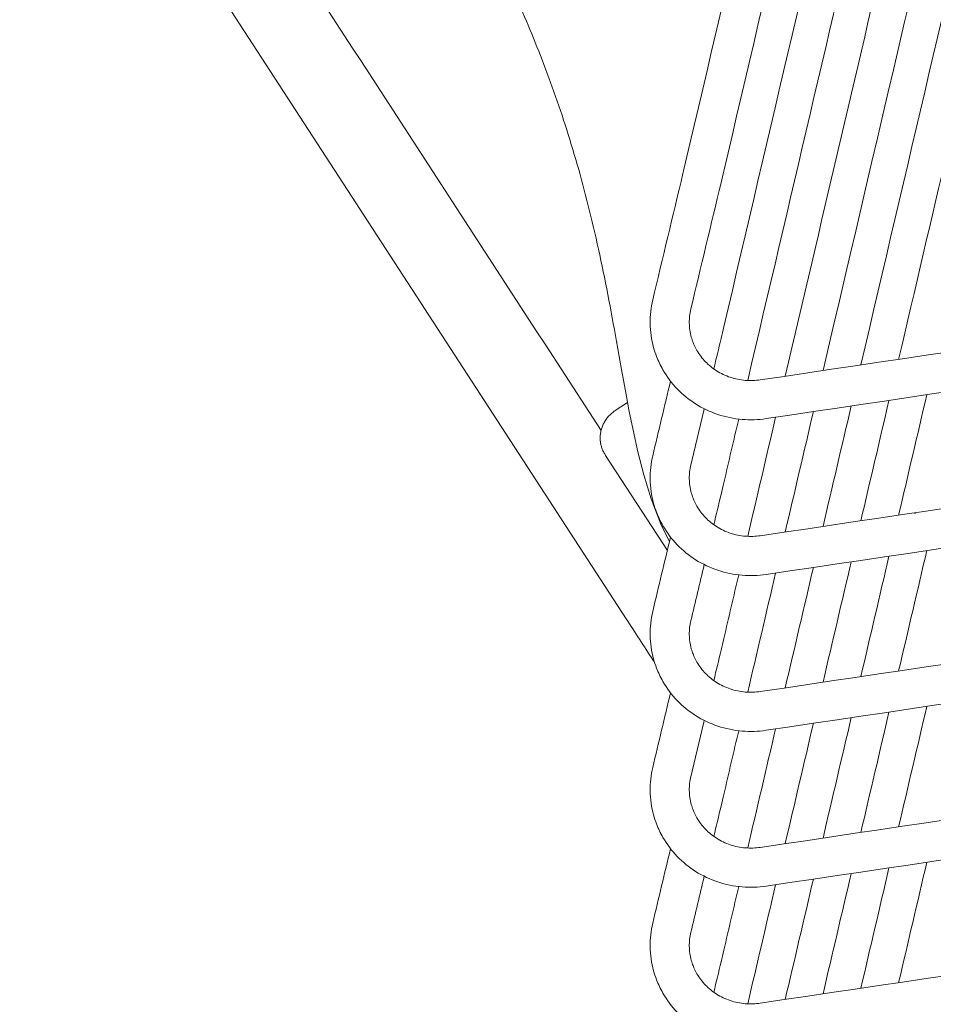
# Model space of a CAD drawing. Header units: centimetres. Extents: x -28 to 145, y -313 to 96.
# Tile 37 of 64: x 71 to 99, y -162 to -132. Entities that reach past the tile are written whole.
import ezdxf

# ---------------------------------------------------------------- set-up
doc = ezdxf.new("R2010")
doc.units = ezdxf.units.CM
doc.layers.add('Main lines', color=7, linetype='Continuous', lineweight=13, true_color=0x000000)
doc.layers.add('Predefinito', color=7, linetype='Continuous', true_color=0x000000)

# ---------------------------------------------------------------- blocks, each defined once
blk = doc.blocks.new('CB-298_Petal_Stacked_2D_Side')
at = {"layer": 'Main lines'}
blk.add_line((-47.03, 76.765), (-28.461, 48.188), dxfattribs=at)
for points in [[(-28.756, 56.681), (-28.756, 56.68), (-28.756, 56.68)], [(-28.756, 56.68), (-28.756, 56.68), (-28.755, 56.679), (-28.755, 56.677), (-28.755, 56.674), (-28.753, 56.667), (-28.751, 56.653), (-28.746, 56.625), (-28.736, 56.568), (-28.715, 56.453), (-28.673, 56.216), (-28.582, 55.713), (-28.484, 55.17), (-28.374, 54.587), (-28.248, 53.964), (-28.1, 53.3), (-27.919, 52.596), (-27.691, 51.856), (-27.398, 51.085), (-27.137, 50.542)], [(-28.799, 54.561), (-28.415, 54.809)], [(-27.2, 50.279), (-29.091, 53.19)]]:
    blk.add_lwpolyline(points, dxfattribs=at)
for points in [[(-18.27, 97.932), (-21.06, 86.013), (-23.849, 74.093), (-26.639, 62.174)], [(-25.471, 61.899), (-22.681, 73.819), (-19.892, 85.739), (-17.102, 97.658)], [(-25.471, 57.126), (-22.681, 69.046), (-19.892, 80.966), (-17.102, 92.886)], [(-24.738, 55.483), (-22.193, 66.36), (-19.647, 77.236), (-17.102, 88.113)], [(-23.59, 55.616), (-21.428, 64.857), (-19.265, 74.099), (-17.102, 83.34)], [(-22.433, 55.788), (-20.656, 63.381), (-18.879, 70.974), (-17.102, 78.567)], [(-29.228, 53.957), (-34.463, 62.014), (-39.698, 70.071), (-44.933, 78.128)], [(-21.276, 55.96), (-19.884, 61.905), (-18.493, 67.85), (-17.102, 73.794)], [(-20.118, 56.132), (-19.113, 60.429), (-18.107, 64.725), (-17.102, 69.022)], [(-26.639, 62.172), (-26.667, 62.054), (-26.695, 61.936), (-26.722, 61.821)], [(22.051, 62.403), (6.583, 60.103), (-8.885, 57.803), (-24.353, 55.503)], [(-25.555, 61.542), (-25.527, 61.659), (-25.499, 61.778), (-25.471, 61.899)], [(-26.722, 61.821), (-27.031, 60.531), (-27.339, 59.242), (-27.647, 57.952)], [(-26.48, 57.674), (-26.172, 58.963), (-25.863, 60.252), (-25.555, 61.542)], [(-24.177, 54.316), (-8.711, 56.616), (6.755, 58.915), (22.221, 61.215)], [(22.051, 57.63), (6.583, 55.33), (-8.885, 53.03), (-24.353, 50.73)], [(-25.555, 56.769), (-25.527, 56.886), (-25.499, 57.005), (-25.471, 57.126)], [(-25.778, 55.839), (-25.704, 56.149), (-25.629, 56.459), (-25.555, 56.769)], [(-24.176, 49.543), (-8.71, 51.843), (6.755, 54.142), (22.221, 56.442)], [(-27.102, 55.462), (-27.283, 54.701), (-27.465, 53.94), (-27.647, 53.18)], [(-20.118, 51.36), (-19.831, 52.589), (-19.543, 53.818), (-19.255, 55.048)], [(-26.48, 52.901), (-26.343, 53.473), (-26.206, 54.045), (-26.069, 54.618)], [(-22.433, 51.015), (-22.145, 52.245), (-21.858, 53.474), (-21.57, 54.703)], [(-21.276, 51.188), (-20.988, 52.417), (-20.7, 53.646), (-20.413, 54.876)], [(-25.471, 52.353), (-25.319, 53.003), (-25.167, 53.653), (-25.015, 54.302)], [(-24.738, 50.71), (-24.454, 51.927), (-24.169, 53.143), (-23.884, 54.359)], [(-23.59, 50.843), (-23.303, 52.073), (-23.015, 53.302), (-22.727, 54.531)], [(22.051, 52.857), (6.583, 50.557), (-8.885, 48.257), (-24.353, 45.957)], [(-25.555, 51.996), (-25.527, 52.113), (-25.499, 52.233), (-25.471, 52.353)], [(-25.778, 51.066), (-25.704, 51.376), (-25.629, 51.686), (-25.555, 51.996)], [(-24.177, 44.77), (-8.711, 47.07), (6.755, 49.37), (22.221, 51.669)], [(-19.605, 51.415), (-19.615, 51.421), (-19.626, 51.426), (-19.637, 51.431)], [(-27.102, 50.689), (-27.283, 49.928), (-27.465, 49.167), (-27.647, 48.407)], [(-21.276, 46.415), (-20.988, 47.644), (-20.7, 48.874), (-20.413, 50.103)], [(-20.118, 46.587), (-19.831, 47.816), (-19.543, 49.046), (-19.255, 50.275)], [(-26.48, 48.128), (-26.343, 48.7), (-26.206, 49.272), (-26.069, 49.845)], [(-22.433, 46.243), (-22.145, 47.472), (-21.858, 48.701), (-21.57, 49.931)], [(-25.471, 47.58), (-25.319, 48.23), (-25.167, 48.88), (-25.015, 49.53)], [(-24.738, 45.938), (-24.454, 47.154), (-24.169, 48.37), (-23.884, 49.587)], [(-23.59, 46.071), (-23.303, 47.3), (-23.015, 48.529), (-22.727, 49.759)], [(-28.461, 48.188), (-28.188, 47.768), (-27.915, 47.348), (-27.643, 46.928)], [(22.051, 48.084), (6.583, 45.784), (-8.885, 43.484), (-24.353, 41.184)], [(-25.555, 47.223), (-25.527, 47.34), (-25.499, 47.46), (-25.471, 47.58)], [(-25.778, 46.293), (-25.704, 46.603), (-25.629, 46.913), (-25.555, 47.223)], [(-27.643, 46.928), (-27.626, 46.902), (-27.609, 46.876), (-27.593, 46.85)], [(-24.177, 39.997), (-8.711, 42.297), (6.755, 44.597), (22.221, 46.896)], [(-27.102, 45.916), (-27.283, 45.155), (-27.465, 44.395), (-27.647, 43.634)], [(-21.276, 41.642), (-20.988, 42.871), (-20.7, 44.101), (-20.413, 45.33)], [(-20.118, 41.814), (-19.831, 43.043), (-19.543, 44.273), (-19.255, 45.502)], [(-26.48, 43.355), (-26.343, 43.927), (-26.206, 44.5), (-26.069, 45.072)], [(-23.59, 41.298), (-23.303, 42.527), (-23.015, 43.756), (-22.727, 44.986)], [(-22.433, 41.47), (-22.145, 42.699), (-21.858, 43.929), (-21.57, 45.158)], [(-25.471, 42.808), (-25.319, 43.457), (-25.167, 44.107), (-25.015, 44.757)], [(-24.738, 41.165), (-24.454, 42.381), (-24.169, 43.597), (-23.884, 44.814)], [(22.051, 43.312), (6.583, 41.012), (-8.885, 38.712), (-24.353, 36.412)], [(-25.555, 42.451), (-25.527, 42.568), (-25.499, 42.687), (-25.471, 42.808)], [(-25.778, 41.52), (-25.704, 41.83), (-25.629, 42.141), (-25.555, 42.451)], [(-24.177, 35.225), (-8.711, 37.524), (6.755, 39.824), (22.221, 42.124)], [(-27.102, 41.143), (-27.283, 40.383), (-27.465, 39.622), (-27.647, 38.861)], [(-20.118, 37.041), (-19.831, 38.271), (-19.543, 39.5), (-19.255, 40.729)], [(-21.276, 36.869), (-20.988, 38.098), (-20.7, 39.328), (-20.413, 40.557)], [(-26.48, 38.582), (-26.343, 39.155), (-26.206, 39.727), (-26.069, 40.299)], [(-23.59, 36.525), (-23.303, 37.754), (-23.015, 38.984), (-22.727, 40.213)], [(-22.433, 36.697), (-22.145, 37.926), (-21.858, 39.156), (-21.57, 40.385)], [(-25.471, 38.035), (-25.319, 38.684), (-25.167, 39.334), (-25.015, 39.984)], [(-24.738, 36.392), (-24.454, 37.608), (-24.169, 38.825), (-23.884, 40.041)], [(22.051, 38.539), (6.583, 36.239), (-8.885, 33.939), (-24.353, 31.639)], [(-25.555, 37.678), (-25.527, 37.795), (-25.499, 37.914), (-25.471, 38.035)], [(-25.778, 36.748), (-25.704, 37.058), (-25.629, 37.368), (-25.555, 37.678)], [(-24.177, 30.452), (-8.711, 32.751), (6.755, 35.051), (22.221, 37.351)]]:
    blk.add_open_spline(points, degree=3, dxfattribs=at)
for points, knots in [([(-35.224, 73.555), (-35.16, 73.45), (-35.095, 73.345), (-34.767, 72.807), (-34.494, 72.35), (-33.933, 71.376), (-33.645, 70.858), (-33.059, 69.758), (-32.76, 69.177), (-32.163, 67.95), (-31.864, 67.304), (-31.279, 65.941), (-30.994, 65.225), (-30.587, 64.095), (-30.455, 63.709), (-30.2, 62.919), (-30.077, 62.515), (-29.841, 61.687), (-29.728, 61.263), (-29.511, 60.397), (-29.408, 59.955), (-29.209, 59.051), (-29.114, 58.59), (-28.931, 57.65), (-28.844, 57.17), (-28.756, 56.68)], [402.752984, 402.752984, 402.752984, 402.752984, 406.566102, 406.566102, 421.818571, 421.818571, 437.071041, 437.071041, 452.323511, 452.323511, 467.575981, 467.575981, 482.828451, 482.828451, 490.454686, 490.454686, 498.080921, 498.080921, 505.707156, 505.707156, 513.333391, 513.333391, 520.959626, 520.959626, 528.585847, 528.585847, 528.585847, 528.585847]), ([(-27.647, 57.952), (-27.703, 57.717), (-27.73, 57.475), (-27.727, 57.233), (-27.724, 56.984), (-27.689, 56.735), (-27.622, 56.495), (-27.597, 56.403), (-27.567, 56.311), (-27.532, 56.221), (-27.477, 56.079), (-27.411, 55.94), (-27.334, 55.807), (-27.213, 55.597), (-27.066, 55.402), (-26.898, 55.227), (-26.729, 55.052), (-26.539, 54.897), (-26.333, 54.767), (-26.12, 54.632), (-25.891, 54.524), (-25.652, 54.444), (-25.413, 54.364), (-25.163, 54.313), (-24.911, 54.292), (-24.667, 54.272), (-24.419, 54.28), (-24.177, 54.316)], [4.482594, 4.482594, 4.482594, 4.482594, 5.227159, 5.227159, 5.227159, 5.994757, 5.994757, 5.994757, 6.289937, 6.289937, 6.289937, 6.760431, 6.760431, 6.760431, 7.50361, 7.50361, 7.50361, 8.24529, 8.24529, 8.24529, 9.008043, 9.008043, 9.008043, 9.769581, 9.769581, 9.769581, 10.507984, 10.507984, 10.507984, 10.507984]), ([(-24.353, 55.503), (-24.505, 55.48), (-24.659, 55.475), (-24.812, 55.488), (-24.969, 55.501), (-25.124, 55.533), (-25.272, 55.582), (-25.42, 55.631), (-25.561, 55.698), (-25.691, 55.78), (-25.817, 55.86), (-25.932, 55.954), (-26.034, 56.06), (-26.135, 56.165), (-26.223, 56.282), (-26.295, 56.407), (-26.341, 56.486), (-26.38, 56.568), (-26.412, 56.652), (-26.433, 56.705), (-26.45, 56.759), (-26.466, 56.814), (-26.505, 56.955), (-26.525, 57.102), (-26.527, 57.249), (-26.529, 57.391), (-26.513, 57.534), (-26.48, 57.674)], [114.362028, 114.362028, 114.362028, 114.362028, 114.82348, 114.82348, 114.82348, 115.298666, 115.298666, 115.298666, 115.773136, 115.773136, 115.773136, 116.232687, 116.232687, 116.232687, 116.691401, 116.691401, 116.691401, 116.981095, 116.981095, 116.981095, 117.162658, 117.162658, 117.162658, 117.634434, 117.634434, 117.634434, 118.092413, 118.092413, 118.092413, 118.092413]), ([(-29.091, 53.19), (-29.1, 53.204), (-29.109, 53.219), (-29.128, 53.25), (-29.137, 53.266), (-29.154, 53.3), (-29.163, 53.317), (-29.186, 53.368), (-29.2, 53.403), (-29.223, 53.471), (-29.232, 53.505), (-29.239, 53.538)], [574.738663, 574.738663, 574.738663, 574.738663, 575.25083, 575.25083, 575.829609, 575.829609, 576.408385, 576.408385, 577.566538, 577.566538, 578.724685, 578.724685, 578.724685, 578.724685]), ([(-27.647, 53.18), (-27.703, 52.944), (-27.73, 52.702), (-27.727, 52.46), (-27.724, 52.211), (-27.689, 51.963), (-27.622, 51.722), (-27.597, 51.63), (-27.567, 51.538), (-27.532, 51.449), (-27.477, 51.306), (-27.411, 51.167), (-27.334, 51.034), (-27.213, 50.824), (-27.066, 50.629), (-26.898, 50.454), (-26.729, 50.279), (-26.539, 50.124), (-26.333, 49.994), (-26.12, 49.859), (-25.891, 49.751), (-25.652, 49.671), (-25.413, 49.591), (-25.163, 49.54), (-24.911, 49.519), (-24.667, 49.499), (-24.419, 49.507), (-24.176, 49.543)], [4.114314, 4.114314, 4.114314, 4.114314, 4.858879, 4.858879, 4.858879, 5.626477, 5.626477, 5.626477, 5.921657, 5.921657, 5.921657, 6.392151, 6.392151, 6.392151, 7.13533, 7.13533, 7.13533, 7.87701, 7.87701, 7.87701, 8.639763, 8.639763, 8.639763, 9.401301, 9.401301, 9.401301, 10.139704, 10.139704, 10.139704, 10.139704]), ([(-24.353, 50.73), (-24.505, 50.707), (-24.659, 50.702), (-24.812, 50.715), (-24.969, 50.728), (-25.124, 50.76), (-25.272, 50.809), (-25.42, 50.859), (-25.561, 50.925), (-25.691, 51.008), (-25.817, 51.087), (-25.932, 51.181), (-26.034, 51.287), (-26.135, 51.392), (-26.223, 51.509), (-26.295, 51.634), (-26.341, 51.713), (-26.38, 51.795), (-26.412, 51.879), (-26.433, 51.933), (-26.45, 51.986), (-26.466, 52.041), (-26.505, 52.183), (-26.525, 52.329), (-26.527, 52.476), (-26.529, 52.618), (-26.513, 52.761), (-26.48, 52.901)], [54.337953, 54.337953, 54.337953, 54.337953, 54.799405, 54.799405, 54.799405, 55.274592, 55.274592, 55.274592, 55.749061, 55.749061, 55.749061, 56.208613, 56.208613, 56.208613, 56.667327, 56.667327, 56.667327, 56.95702, 56.95702, 56.95702, 57.138583, 57.138583, 57.138583, 57.61036, 57.61036, 57.61036, 58.068338, 58.068338, 58.068338, 58.068338]), ([(-27.647, 48.407), (-27.703, 48.171), (-27.73, 47.929), (-27.727, 47.687), (-27.724, 47.438), (-27.689, 47.19), (-27.622, 46.95), (-27.597, 46.857), (-27.567, 46.766), (-27.532, 46.676), (-27.477, 46.533), (-27.411, 46.394), (-27.334, 46.261), (-27.213, 46.052), (-27.066, 45.856), (-26.898, 45.681), (-26.729, 45.506), (-26.539, 45.352), (-26.333, 45.221), (-26.12, 45.087), (-25.891, 44.978), (-25.652, 44.898), (-25.413, 44.818), (-25.163, 44.767), (-24.911, 44.746), (-24.667, 44.726), (-24.419, 44.734), (-24.177, 44.77)], [4.114314, 4.114314, 4.114314, 4.114314, 4.858879, 4.858879, 4.858879, 5.626477, 5.626477, 5.626477, 5.921657, 5.921657, 5.921657, 6.392151, 6.392151, 6.392151, 7.13533, 7.13533, 7.13533, 7.87701, 7.87701, 7.87701, 8.639763, 8.639763, 8.639763, 9.401301, 9.401301, 9.401301, 10.139704, 10.139704, 10.139704, 10.139704]), ([(-24.353, 45.957), (-24.505, 45.935), (-24.659, 45.93), (-24.812, 45.942), (-24.969, 45.955), (-25.124, 45.987), (-25.272, 46.036), (-25.42, 46.086), (-25.561, 46.153), (-25.691, 46.235), (-25.817, 46.314), (-25.932, 46.408), (-26.034, 46.514), (-26.135, 46.619), (-26.223, 46.736), (-26.295, 46.861), (-26.341, 46.94), (-26.38, 47.022), (-26.412, 47.107), (-26.433, 47.16), (-26.45, 47.214), (-26.466, 47.268), (-26.505, 47.41), (-26.525, 47.556), (-26.527, 47.703), (-26.529, 47.845), (-26.513, 47.988), (-26.48, 48.128)], [54.337953, 54.337953, 54.337953, 54.337953, 54.799405, 54.799405, 54.799405, 55.274592, 55.274592, 55.274592, 55.749061, 55.749061, 55.749061, 56.208613, 56.208613, 56.208613, 56.667327, 56.667327, 56.667327, 56.95702, 56.95702, 56.95702, 57.138583, 57.138583, 57.138583, 57.61036, 57.61036, 57.61036, 58.068338, 58.068338, 58.068338, 58.068338]), ([(-27.647, 43.634), (-27.703, 43.398), (-27.73, 43.156), (-27.727, 42.915), (-27.724, 42.665), (-27.689, 42.417), (-27.622, 42.177), (-27.597, 42.084), (-27.567, 41.993), (-27.532, 41.903), (-27.477, 41.76), (-27.411, 41.621), (-27.334, 41.488), (-27.213, 41.279), (-27.066, 41.084), (-26.898, 40.908), (-26.729, 40.734), (-26.539, 40.579), (-26.333, 40.448), (-26.12, 40.314), (-25.891, 40.205), (-25.652, 40.125), (-25.413, 40.046), (-25.163, 39.994), (-24.911, 39.974), (-24.667, 39.953), (-24.419, 39.961), (-24.177, 39.997)], [4.114314, 4.114314, 4.114314, 4.114314, 4.858879, 4.858879, 4.858879, 5.626477, 5.626477, 5.626477, 5.921657, 5.921657, 5.921657, 6.392151, 6.392151, 6.392151, 7.13533, 7.13533, 7.13533, 7.87701, 7.87701, 7.87701, 8.639763, 8.639763, 8.639763, 9.401301, 9.401301, 9.401301, 10.139704, 10.139704, 10.139704, 10.139704]), ([(-24.353, 41.184), (-24.505, 41.162), (-24.659, 41.157), (-24.812, 41.169), (-24.969, 41.182), (-25.124, 41.214), (-25.272, 41.264), (-25.42, 41.313), (-25.561, 41.38), (-25.691, 41.462), (-25.817, 41.542), (-25.932, 41.636), (-26.034, 41.741), (-26.135, 41.846), (-26.223, 41.963), (-26.295, 42.088), (-26.341, 42.167), (-26.38, 42.249), (-26.412, 42.334), (-26.433, 42.387), (-26.45, 42.441), (-26.466, 42.495), (-26.505, 42.637), (-26.525, 42.783), (-26.527, 42.93), (-26.529, 43.073), (-26.513, 43.216), (-26.48, 43.355)], [54.337953, 54.337953, 54.337953, 54.337953, 54.799405, 54.799405, 54.799405, 55.274592, 55.274592, 55.274592, 55.749061, 55.749061, 55.749061, 56.208613, 56.208613, 56.208613, 56.667327, 56.667327, 56.667327, 56.95702, 56.95702, 56.95702, 57.138583, 57.138583, 57.138583, 57.61036, 57.61036, 57.61036, 58.068338, 58.068338, 58.068338, 58.068338]), ([(-27.647, 38.861), (-27.703, 38.626), (-27.73, 38.383), (-27.727, 38.142), (-27.724, 37.893), (-27.689, 37.644), (-27.622, 37.404), (-27.597, 37.311), (-27.567, 37.22), (-27.532, 37.13), (-27.477, 36.987), (-27.411, 36.849), (-27.334, 36.716), (-27.213, 36.506), (-27.066, 36.311), (-26.898, 36.136), (-26.729, 35.961), (-26.539, 35.806), (-26.333, 35.675), (-26.12, 35.541), (-25.891, 35.432), (-25.652, 35.352), (-25.413, 35.273), (-25.163, 35.222), (-24.911, 35.201), (-24.667, 35.18), (-24.419, 35.188), (-24.177, 35.225)], [4.114314, 4.114314, 4.114314, 4.114314, 4.858879, 4.858879, 4.858879, 5.626477, 5.626477, 5.626477, 5.921657, 5.921657, 5.921657, 6.392151, 6.392151, 6.392151, 7.13533, 7.13533, 7.13533, 7.87701, 7.87701, 7.87701, 8.639763, 8.639763, 8.639763, 9.401301, 9.401301, 9.401301, 10.139704, 10.139704, 10.139704, 10.139704]), ([(-24.353, 36.412), (-24.505, 36.389), (-24.659, 36.384), (-24.812, 36.397), (-24.969, 36.41), (-25.124, 36.441), (-25.272, 36.491), (-25.42, 36.54), (-25.561, 36.607), (-25.691, 36.689), (-25.817, 36.769), (-25.932, 36.863), (-26.034, 36.968), (-26.135, 37.074), (-26.223, 37.19), (-26.295, 37.315), (-26.341, 37.394), (-26.38, 37.477), (-26.412, 37.561), (-26.433, 37.614), (-26.45, 37.668), (-26.466, 37.723), (-26.505, 37.864), (-26.525, 38.011), (-26.527, 38.157), (-26.529, 38.3), (-26.513, 38.443), (-26.48, 38.582)], [54.337953, 54.337953, 54.337953, 54.337953, 54.799405, 54.799405, 54.799405, 55.274592, 55.274592, 55.274592, 55.749061, 55.749061, 55.749061, 56.208613, 56.208613, 56.208613, 56.667327, 56.667327, 56.667327, 56.95702, 56.95702, 56.95702, 57.138583, 57.138583, 57.138583, 57.61036, 57.61036, 57.61036, 58.068338, 58.068338, 58.068338, 58.068338])]:
    blk.add_open_spline(points, degree=3, knots=knots, dxfattribs=at)
for points, weights in [([(-29.256, 53.721), (-29.256, 54.264), (-28.8, 54.558)], [1, 0.8781946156, 1]), ([(-28.8, 54.558), (-28.8, 54.56), (-28.799, 54.561)], [1, 0.882531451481, 1]), ([(-29.247, 53.583), (-29.256, 53.651), (-29.256, 53.721)], [1, 0.997562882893, 1]), ([(-29.239, 53.538), (-29.243, 53.56), (-29.247, 53.583)], [1, 0.999552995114, 1])]:
    blk.add_rational_spline(points, weights, degree=2, dxfattribs=at)

msp = doc.modelspace()

# ---------------------------------------------------------------- block references
at = {"layer": 'Predefinito'}
msp.add_blockref('CB-298_Petal_Stacked_2D_Side', (117.811, -198.658), dxfattribs=at)

doc.saveas('drawing.dxf')
